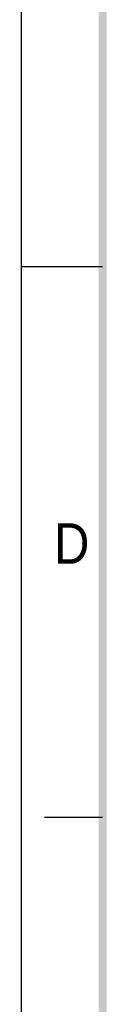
# Model space of a CAD drawing. Header units: millimetres. Extents: x 0 to 210, y 0 to 297.
# Tile 2 of 15: x 0 to 7, y 85 to 170. Entities that reach past the tile are written whole.
import ezdxf

# ---------------------------------------------------------------- set-up
doc = ezdxf.new("R2010")
doc.units = ezdxf.units.MM
doc.header["$LTSCALE"] = 19.36
doc.layers.get('0').update_dxf_attribs({"linetype": 'CONTINUOUS'})
doc.styles.add('TEXTSTYLE_2', font='txt', dxfattribs={"width": 0.75})

msp = doc.modelspace()

# ---------------------------------------------------------------- linework, layer by layer
at = {"color": 2, "linetype": 'CONTINUOUS'}
for p, q in [((0, 0), (0, 297)), ((0, 148.5), (7, 148.5)), ((7, 101), (2, 101))]:
    msp.add_line(p, q, dxfattribs=at)
at = {"color": 7, "linetype": 'CONTINUOUS', "const_width": 0.7}
msp.add_lwpolyline([(7, 7), (7, 290)], dxfattribs=at)

# ---------------------------------------------------------------- texts
at = {"color": 5, "linetype": 'CONTINUOUS', "style": 'TEXTSTYLE_2', "width": 0.904762}
msp.add_text('D', height=3.5, dxfattribs=at).set_placement((2.807, 122.857))

doc.saveas('drawing.dxf')
